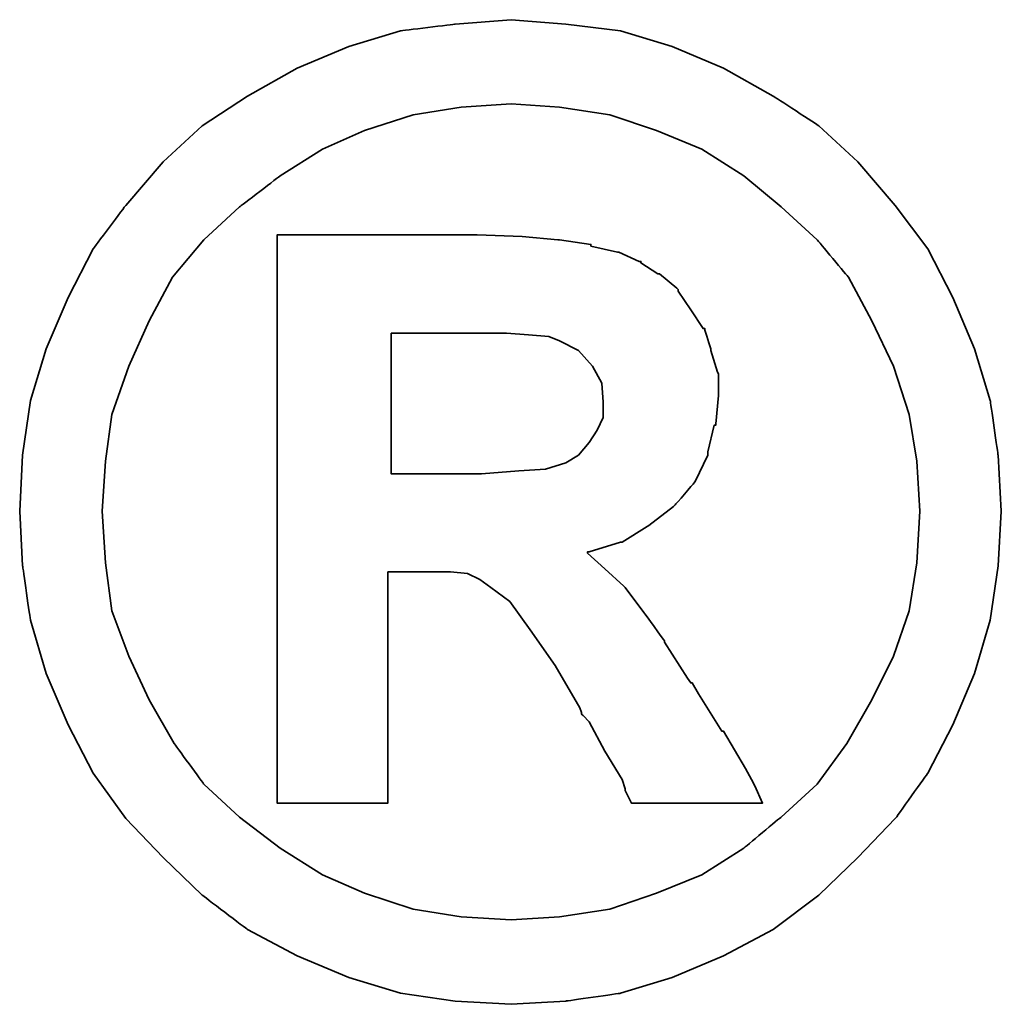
# Model space of a CAD drawing. Header units: inches. Extents: x 32 to 234, y 65 to 170.
# Tile 48 of 49: x 207.742 to 208.506, y 126.44 to 127.207. Entities that reach past the tile are written whole.
import ezdxf

# ---------------------------------------------------------------- set-up
doc = ezdxf.new("R2010")
doc.units = ezdxf.units.IN
doc.layers.add('DIM', color=4, linetype='Continuous')
doc.layers.add('layer 1', color=7, linetype='Continuous')

# ---------------------------------------------------------------- blocks, each defined once
blk = doc.blocks.new('TBI MOTION logo(完整正式版)')
at = {"layer": 'layer 1', "color": 22, "lineweight": 35}
for points, knots in [([(81.20634, 4.98624), (81.20634, 4.98624), (81.18649, 5.32862), (81.18649, 5.32862), (81.18649, 5.32862), (81.18649, 5.32862), (81.13886, 5.66206), (81.13886, 5.66206), (81.13886, 5.66206), (81.13886, 5.66206), (81.04359, 5.97764), (81.04359, 5.97764), (81.04359, 5.97764), (81.04359, 5.97764), (80.91061, 6.29124), (80.91061, 6.29124), (80.91061, 6.29124), (80.91061, 6.29124), (80.75778, 6.58697), (80.75778, 6.58697), (80.75778, 6.58697), (80.75778, 6.58697), (80.5593, 6.85294), (80.5593, 6.85294), (80.5593, 6.85294), (80.5593, 6.85294), (80.33105, 7.1189), (80.33105, 7.1189), (80.33105, 7.1189), (80.33105, 7.1189), (80.09287, 7.33921), (80.09287, 7.33921), (80.09287, 7.33921), (80.09287, 7.33921), (79.815, 7.51982), (79.815, 7.51982), (79.815, 7.51982), (79.815, 7.51982), (79.51133, 7.69051), (79.51133, 7.69051), (79.51133, 7.69051), (79.51133, 7.69051), (79.19773, 7.8235), (79.19773, 7.8235), (79.19773, 7.8235), (79.19773, 7.8235), (78.88215, 7.91877), (78.88215, 7.91877), (78.88215, 7.91877), (78.88215, 7.91877), (78.54871, 7.95846), (78.54871, 7.95846), (78.54871, 7.95846), (78.54871, 7.95846), (78.21526, 7.98625), (78.21526, 7.98625), (78.21526, 7.98625), (78.21526, 7.98625), (77.87388, 7.95846), (77.87388, 7.95846), (77.87388, 7.95846), (77.87388, 7.95846), (77.54044, 7.91877), (77.54044, 7.91877), (77.54044, 7.91877), (77.54044, 7.91877), (77.22485, 7.8235), (77.22485, 7.8235), (77.22485, 7.8235), (77.22485, 7.8235), (76.91027, 7.69051), (76.91027, 7.69051), (76.91027, 7.69051), (76.91027, 7.69051), (76.6056, 7.51982), (76.6056, 7.51982), (76.6056, 7.51982), (76.6056, 7.51982), (76.32972, 7.33921), (76.32972, 7.33921), (76.32972, 7.33921), (76.32972, 7.33921), (76.09154, 7.1189), (76.09154, 7.1189), (76.09154, 7.1189), (76.09154, 7.1189), (75.86329, 6.85294), (75.86329, 6.85294), (75.86329, 6.85294), (75.86329, 6.85294), (75.66382, 6.58697), (75.66382, 6.58697), (75.66382, 6.58697), (75.66382, 6.58697), (75.51099, 6.29124), (75.51099, 6.29124), (75.51099, 6.29124), (75.51099, 6.29124), (75.37702, 5.97764), (75.37702, 5.97764), (75.37702, 5.97764), (75.37702, 5.97764), (75.28175, 5.66206), (75.28175, 5.66206), (75.28175, 5.66206), (75.28175, 5.66206), (75.23411, 5.32862), (75.23411, 5.32862), (75.23411, 5.32862), (75.23411, 5.32862), (75.21625, 4.98624), (75.21625, 4.98624), (75.21625, 4.98624), (75.21625, 4.98624), (75.23411, 4.6528), (75.23411, 4.6528), (75.23411, 4.6528), (75.23411, 4.6528), (75.28175, 4.32035), (75.28175, 4.32035), (75.28175, 4.32035), (75.28175, 4.32035), (75.37702, 3.99583), (75.37702, 3.99583), (75.37702, 3.99583), (75.37702, 3.99583), (75.51099, 3.68224), (75.51099, 3.68224), (75.51099, 3.68224), (75.51099, 3.68224), (75.66382, 3.38749), (75.66382, 3.38749), (75.66382, 3.38749), (75.66382, 3.38749), (75.86329, 3.10963), (75.86329, 3.10963), (75.86329, 3.10963), (75.86329, 3.10963), (76.09154, 2.87145), (76.09154, 2.87145), (76.09154, 2.87145), (76.09154, 2.87145), (76.32972, 2.6432), (76.32972, 2.6432), (76.32972, 2.6432), (76.32972, 2.6432), (76.6056, 2.43381), (76.6056, 2.43381), (76.6056, 2.43381), (76.6056, 2.43381), (76.91027, 2.27205), (76.91027, 2.27205), (76.91027, 2.27205), (76.91027, 2.27205), (77.22485, 2.13906), (77.22485, 2.13906), (77.22485, 2.13906), (77.22485, 2.13906), (77.54044, 2.0438), (77.54044, 2.0438), (77.54044, 2.0438), (77.54044, 2.0438), (77.87388, 1.99616), (77.87388, 1.99616), (77.87388, 1.99616), (77.87388, 1.99616), (78.21526, 1.97631), (78.21526, 1.97631), (78.21526, 1.97631), (78.21526, 1.97631), (78.54871, 1.99616), (78.54871, 1.99616), (78.54871, 1.99616), (78.54871, 1.99616), (78.88215, 2.0438), (78.88215, 2.0438), (78.88215, 2.0438), (78.88215, 2.0438), (79.19773, 2.13906), (79.19773, 2.13906), (79.19773, 2.13906), (79.19773, 2.13906), (79.51133, 2.27205), (79.51133, 2.27205), (79.51133, 2.27205), (79.51133, 2.27205), (79.815, 2.43381), (79.815, 2.43381), (79.815, 2.43381), (79.815, 2.43381), (80.09287, 2.6432), (80.09287, 2.6432), (80.09287, 2.6432), (80.09287, 2.6432), (80.33105, 2.87145), (80.33105, 2.87145), (80.33105, 2.87145), (80.33105, 2.87145), (80.5593, 3.10963), (80.5593, 3.10963), (80.5593, 3.10963), (80.5593, 3.10963), (80.75778, 3.38749), (80.75778, 3.38749), (80.75778, 3.38749), (80.75778, 3.38749), (80.91061, 3.68224), (80.91061, 3.68224), (80.91061, 3.68224), (80.91061, 3.68224), (81.04359, 3.99583), (81.04359, 3.99583), (81.04359, 3.99583), (81.04359, 3.99583), (81.13886, 4.32035), (81.13886, 4.32035), (81.13886, 4.32035), (81.13886, 4.32035), (81.18649, 4.6528), (81.18649, 4.6528), (81.18649, 4.6528), (81.18649, 4.6528), (81.20634, 4.98624), (81.20634, 4.98624)], [0, 0, 0, 0, 0.0178571, 0.0178571, 0.0178571, 0.0178572, 0.0357143, 0.0357143, 0.0357143, 0.0357143, 0.0535714, 0.0535714, 0.0535714, 0.0535714, 0.0714286, 0.0714286, 0.0714286, 0.0714286, 0.0892857, 0.0892857, 0.0892857, 0.0892857, 0.1071429, 0.1071429, 0.1071429, 0.1071429, 0.125, 0.125, 0.125, 0.125, 0.1428571, 0.1428571, 0.1428571, 0.1428572, 0.1607143, 0.1607143, 0.1607143, 0.1607143, 0.1785714, 0.1785714, 0.1785714, 0.1785714, 0.1964286, 0.1964286, 0.1964286, 0.1964286, 0.2142857, 0.2142857, 0.2142857, 0.2142857, 0.2321429, 0.2321429, 0.2321429, 0.2321429, 0.25, 0.25, 0.25, 0.25, 0.2678571, 0.2678571, 0.2678571, 0.2678572, 0.2857143, 0.2857143, 0.2857143, 0.2857143, 0.3035714, 0.3035714, 0.3035714, 0.3035714, 0.3214286, 0.3214286, 0.3214286, 0.3214286, 0.3392857, 0.3392857, 0.3392857, 0.3392857, 0.3571429, 0.3571429, 0.3571429, 0.3571429, 0.375, 0.375, 0.375, 0.375, 0.3928571, 0.3928571, 0.3928571, 0.3928572, 0.4107143, 0.4107143, 0.4107143, 0.4107143, 0.4285714, 0.4285714, 0.4285714, 0.4285714, 0.4464286, 0.4464286, 0.4464286, 0.4464286, 0.4642857, 0.4642857, 0.4642857, 0.4642857, 0.4821429, 0.4821429, 0.4821429, 0.4821429, 0.5, 0.5, 0.5, 0.5, 0.5178571, 0.5178571, 0.5178571, 0.5178572, 0.5357143, 0.5357143, 0.5357143, 0.5357143, 0.5535714, 0.5535714, 0.5535714, 0.5535714, 0.5714286, 0.5714286, 0.5714286, 0.5714286, 0.5892857, 0.5892857, 0.5892857, 0.5892857, 0.6071429, 0.6071429, 0.6071429, 0.6071429, 0.625, 0.625, 0.625, 0.625, 0.6428571, 0.6428571, 0.6428571, 0.6428572, 0.6607143, 0.6607143, 0.6607143, 0.6607143, 0.6785714, 0.6785714, 0.6785714, 0.6785714, 0.6964286, 0.6964286, 0.6964286, 0.6964286, 0.7142857, 0.7142857, 0.7142857, 0.7142857, 0.7321429, 0.7321429, 0.7321429, 0.7321429, 0.75, 0.75, 0.75, 0.75, 0.7678571, 0.7678571, 0.7678571, 0.7678572, 0.7857143, 0.7857143, 0.7857143, 0.7857143, 0.8035714, 0.8035714, 0.8035714, 0.8035714, 0.8214286, 0.8214286, 0.8214286, 0.8214286, 0.8392857, 0.8392857, 0.8392857, 0.8392857, 0.8571429, 0.8571429, 0.8571429, 0.8571429, 0.875, 0.875, 0.875, 0.875, 0.8928571, 0.8928571, 0.8928571, 0.8928572, 0.9107143, 0.9107143, 0.9107143, 0.9107143, 0.9285714, 0.9285714, 0.9285714, 0.9285714, 0.9464286, 0.9464286, 0.9464286, 0.9464286, 0.9642857, 0.9642857, 0.9642857, 0.9642857, 0.9821429, 0.9821429, 0.9821429, 0.9821429, 1, 1, 1, 1]), ([(80.71014, 4.98624), (80.71014, 4.98624), (80.69129, 5.29091), (80.69129, 5.29091), (80.69129, 5.29091), (80.69129, 5.29091), (80.64464, 5.57672), (80.64464, 5.57672), (80.64464, 5.57672), (80.64464, 5.57672), (80.54937, 5.87245), (80.54937, 5.87245), (80.54937, 5.87245), (80.54937, 5.87245), (80.41639, 6.14833), (80.41639, 6.14833), (80.41639, 6.14833), (80.41639, 6.14833), (80.27349, 6.41429), (80.27349, 6.41429), (80.27349, 6.41429), (80.27349, 6.41429), (80.08295, 6.64255), (80.08295, 6.64255), (80.08295, 6.64255), (80.08295, 6.64255), (79.86264, 6.84301), (79.86264, 6.84301), (79.86264, 6.84301), (79.86264, 6.84301), (79.63439, 7.03355), (79.63439, 7.03355), (79.63439, 7.03355), (79.63439, 7.03355), (79.37835, 7.1963), (79.37835, 7.1963), (79.37835, 7.1963), (79.37835, 7.1963), (79.10246, 7.30944), (79.10246, 7.30944), (79.10246, 7.30944), (79.10246, 7.30944), (78.81665, 7.40471), (78.81665, 7.40471), (78.81665, 7.40471), (78.81665, 7.40471), (78.511, 7.45234), (78.511, 7.45234), (78.511, 7.45234), (78.511, 7.45234), (78.21526, 7.47219), (78.21526, 7.47219), (78.21526, 7.47219), (78.21526, 7.47219), (77.9106, 7.45234), (77.9106, 7.45234), (77.9106, 7.45234), (77.9106, 7.45234), (77.61685, 7.40471), (77.61685, 7.40471), (77.61685, 7.40471), (77.61685, 7.40471), (77.32012, 7.30944), (77.32012, 7.30944), (77.32012, 7.30944), (77.32012, 7.30944), (77.06309, 7.1963), (77.06309, 7.1963), (77.06309, 7.1963), (77.06309, 7.1963), (76.80606, 7.03355), (76.80606, 7.03355), (76.80606, 7.03355), (76.80606, 7.03355), (76.55797, 6.84301), (76.55797, 6.84301), (76.55797, 6.84301), (76.55797, 6.84301), (76.34063, 6.64255), (76.34063, 6.64255), (76.34063, 6.64255), (76.34063, 6.64255), (76.1491, 6.41429), (76.1491, 6.41429), (76.1491, 6.41429), (76.1491, 6.41429), (76.0062, 6.14833), (76.0062, 6.14833), (76.0062, 6.14833), (76.0062, 6.14833), (75.88314, 5.87245), (75.88314, 5.87245), (75.88314, 5.87245), (75.88314, 5.87245), (75.77794, 5.57672), (75.77794, 5.57672), (75.77794, 5.57672), (75.77794, 5.57672), (75.73924, 5.29091), (75.73924, 5.29091), (75.73924, 5.29091), (75.73924, 5.29091), (75.72039, 4.98624), (75.72039, 4.98624), (75.72039, 4.98624), (75.72039, 4.98624), (75.73924, 4.67165), (75.73924, 4.67165), (75.73924, 4.67165), (75.73924, 4.67165), (75.77794, 4.37791), (75.77794, 4.37791), (75.77794, 4.37791), (75.77794, 4.37791), (75.88314, 4.10102), (75.88314, 4.10102), (75.88314, 4.10102), (75.88314, 4.10102), (76.0062, 3.83407), (76.0062, 3.83407), (76.0062, 3.83407), (76.0062, 3.83407), (76.15902, 3.56811), (76.15902, 3.56811), (76.15902, 3.56811), (76.15902, 3.56811), (76.34063, 3.32001), (76.34063, 3.32001), (76.34063, 3.32001), (76.34063, 3.32001), (76.55797, 3.11955), (76.55797, 3.11955), (76.55797, 3.11955), (76.55797, 3.11955), (76.80606, 2.92901), (76.80606, 2.92901), (76.80606, 2.92901), (76.80606, 2.92901), (77.06309, 2.76725), (77.06309, 2.76725), (77.06309, 2.76725), (77.06309, 2.76725), (77.32012, 2.65412), (77.32012, 2.65412), (77.32012, 2.65412), (77.32012, 2.65412), (77.61685, 2.55786), (77.61685, 2.55786), (77.61685, 2.55786), (77.61685, 2.55786), (77.9106, 2.51022), (77.9106, 2.51022), (77.9106, 2.51022), (77.9106, 2.51022), (78.21526, 2.49137), (78.21526, 2.49137), (78.21526, 2.49137), (78.21526, 2.49137), (78.511, 2.51022), (78.511, 2.51022), (78.511, 2.51022), (78.511, 2.51022), (78.81665, 2.55786), (78.81665, 2.55786), (78.81665, 2.55786), (78.81665, 2.55786), (79.10246, 2.65412), (79.10246, 2.65412), (79.10246, 2.65412), (79.10246, 2.65412), (79.37835, 2.76725), (79.37835, 2.76725), (79.37835, 2.76725), (79.37835, 2.76725), (79.63439, 2.92901), (79.63439, 2.92901), (79.63439, 2.92901), (79.63439, 2.92901), (79.86264, 3.11955), (79.86264, 3.11955), (79.86264, 3.11955), (79.86264, 3.11955), (80.08295, 3.32001), (80.08295, 3.32001), (80.08295, 3.32001), (80.08295, 3.32001), (80.26356, 3.56811), (80.26356, 3.56811), (80.26356, 3.56811), (80.26356, 3.56811), (80.41639, 3.83407), (80.41639, 3.83407), (80.41639, 3.83407), (80.41639, 3.83407), (80.54937, 4.10102), (80.54937, 4.10102), (80.54937, 4.10102), (80.54937, 4.10102), (80.64464, 4.37791), (80.64464, 4.37791), (80.64464, 4.37791), (80.64464, 4.37791), (80.69129, 4.67165), (80.69129, 4.67165), (80.69129, 4.67165), (80.69129, 4.67165), (80.71014, 4.98624), (80.71014, 4.98624)], [0, 0, 0, 0, 0.0192308, 0.0192308, 0.0192308, 0.0192308, 0.0384615, 0.0384615, 0.0384615, 0.0384615, 0.0576923, 0.0576923, 0.0576923, 0.0576923, 0.0769231, 0.0769231, 0.0769231, 0.0769231, 0.0961538, 0.0961538, 0.0961538, 0.0961539, 0.1153846, 0.1153846, 0.1153846, 0.1153846, 0.1346154, 0.1346154, 0.1346154, 0.1346154, 0.1538462, 0.1538462, 0.1538462, 0.1538462, 0.1730769, 0.1730769, 0.1730769, 0.1730769, 0.1923077, 0.1923077, 0.1923077, 0.1923077, 0.2115385, 0.2115385, 0.2115385, 0.2115385, 0.2307692, 0.2307692, 0.2307692, 0.2307692, 0.25, 0.25, 0.25, 0.25, 0.2692308, 0.2692308, 0.2692308, 0.2692308, 0.2884615, 0.2884615, 0.2884615, 0.2884615, 0.3076923, 0.3076923, 0.3076923, 0.3076923, 0.3269231, 0.3269231, 0.3269231, 0.3269231, 0.3461538, 0.3461538, 0.3461538, 0.3461539, 0.3653846, 0.3653846, 0.3653846, 0.3653846, 0.3846154, 0.3846154, 0.3846154, 0.3846154, 0.4038462, 0.4038462, 0.4038462, 0.4038462, 0.4230769, 0.4230769, 0.4230769, 0.4230769, 0.4423077, 0.4423077, 0.4423077, 0.4423077, 0.4615385, 0.4615385, 0.4615385, 0.4615385, 0.4807692, 0.4807692, 0.4807692, 0.4807692, 0.5, 0.5, 0.5, 0.5, 0.5192308, 0.5192308, 0.5192308, 0.5192308, 0.5384615, 0.5384615, 0.5384615, 0.5384615, 0.5576923, 0.5576923, 0.5576923, 0.5576923, 0.5769231, 0.5769231, 0.5769231, 0.5769231, 0.5961538, 0.5961538, 0.5961538, 0.5961539, 0.6153846, 0.6153846, 0.6153846, 0.6153846, 0.6346154, 0.6346154, 0.6346154, 0.6346154, 0.6538462, 0.6538462, 0.6538462, 0.6538462, 0.6730769, 0.6730769, 0.6730769, 0.6730769, 0.6923077, 0.6923077, 0.6923077, 0.6923077, 0.7115385, 0.7115385, 0.7115385, 0.7115385, 0.7307692, 0.7307692, 0.7307692, 0.7307692, 0.75, 0.75, 0.75, 0.75, 0.7692308, 0.7692308, 0.7692308, 0.7692308, 0.7884615, 0.7884615, 0.7884615, 0.7884615, 0.8076923, 0.8076923, 0.8076923, 0.8076923, 0.8269231, 0.8269231, 0.8269231, 0.8269231, 0.8461538, 0.8461538, 0.8461538, 0.8461539, 0.8653846, 0.8653846, 0.8653846, 0.8653846, 0.8846154, 0.8846154, 0.8846154, 0.8846154, 0.9038462, 0.9038462, 0.9038462, 0.9038462, 0.9230769, 0.9230769, 0.9230769, 0.9230769, 0.9423077, 0.9423077, 0.9423077, 0.9423077, 0.9615385, 0.9615385, 0.9615385, 0.9615385, 0.9807692, 0.9807692, 0.9807692, 0.9807692, 1, 1, 1, 1]), ([(76.78721, 3.2823), (76.78721, 3.2823), (76.78721, 3.32001), (76.78721, 3.32001), (76.78721, 3.32001), (76.78721, 3.32001), (76.78721, 3.42422), (76.78721, 3.42422), (76.78721, 3.42422), (76.78721, 3.42422), (76.78721, 3.59689), (76.78721, 3.59689), (76.78721, 3.59689), (76.78721, 3.59689), (76.78721, 3.80529), (76.78721, 3.80529), (76.78721, 3.80529), (76.78721, 3.80529), (76.78721, 4.0524), (76.78721, 4.0524), (76.78721, 4.0524), (76.78721, 4.0524), (76.78721, 4.32035), (76.78721, 4.32035), (76.78721, 4.32035), (76.78721, 4.32035), (76.78721, 4.92868), (76.78721, 4.92868), (76.78721, 4.92868), (76.78721, 4.92868), (76.78721, 5.53801), (76.78721, 5.53801), (76.78721, 5.53801), (76.78721, 5.53801), (76.78721, 5.82482), (76.78721, 5.82482), (76.78721, 5.82482), (76.78721, 5.82482), (76.78721, 6.07291), (76.78721, 6.07291), (76.78721, 6.07291), (76.78721, 6.07291), (76.78721, 6.30017), (76.78721, 6.30017), (76.78721, 6.30017), (76.78721, 6.30017), (76.78721, 6.45399), (76.78721, 6.45399), (76.78721, 6.45399), (76.78721, 6.45399), (76.78721, 6.5572), (76.78721, 6.5572), (76.78721, 6.5572), (76.78721, 6.5572), (76.78721, 6.59689), (76.78721, 6.59689), (76.78721, 6.59689), (76.78721, 6.59689), (76.78721, 6.67232), (76.78721, 6.67232), (76.78721, 6.67232), (76.78721, 6.67232), (76.8537, 6.67232), (76.8537, 6.67232), (76.8537, 6.67232), (76.8537, 6.67232), (76.87355, 6.67232), (76.87355, 6.67232), (76.87355, 6.67232), (76.87355, 6.67232), (76.91027, 6.67232), (76.91027, 6.67232), (76.91027, 6.67232), (76.91027, 6.67232), (77.04424, 6.67232), (77.04424, 6.67232), (77.04424, 6.67232), (77.04424, 6.67232), (77.22485, 6.67232), (77.22485, 6.67232), (77.22485, 6.67232), (77.22485, 6.67232), (77.43524, 6.67232), (77.43524, 6.67232), (77.43524, 6.67232), (77.43524, 6.67232), (77.65357, 6.67232), (77.65357, 6.67232), (77.65357, 6.67232), (77.65357, 6.67232), (77.82625, 6.67232), (77.82625, 6.67232), (77.82625, 6.67232), (77.82625, 6.67232), (77.94037, 6.67232), (77.94037, 6.67232), (77.94037, 6.67232), (77.94037, 6.67232), (77.97709, 6.67232), (77.97709, 6.67232), (77.97709, 6.67232), (77.97709, 6.67232), (77.99694, 6.67232), (77.99694, 6.67232), (77.99694, 6.67232), (77.99694, 6.67232), (78.00686, 6.67232), (78.00686, 6.67232), (78.00686, 6.67232), (78.00686, 6.67232), (78.28275, 6.6624), (78.28275, 6.6624), (78.28275, 6.6624), (78.28275, 6.6624), (78.50107, 6.64255), (78.50107, 6.64255), (78.50107, 6.64255), (78.50107, 6.64255), (78.511, 6.64255), (78.511, 6.64255), (78.511, 6.64255), (78.511, 6.64255), (78.70154, 6.61476), (78.70154, 6.61476), (78.70154, 6.61476), (78.70154, 6.61476), (78.70154, 6.60483), (78.70154, 6.60483), (78.70154, 6.60483), (78.70154, 6.60483), (78.86429, 6.56713), (78.86429, 6.56713), (78.86429, 6.56713), (78.86429, 6.56713), (78.87223, 6.56713), (78.87223, 6.56713), (78.87223, 6.56713), (78.87223, 6.56713), (78.99727, 6.51056), (78.99727, 6.51056), (78.99727, 6.51056), (78.99727, 6.51056), (79.00719, 6.51056), (79.00719, 6.51056), (79.00719, 6.51056), (79.00719, 6.51056), (79.00719, 6.50162), (79.00719, 6.50162), (79.00719, 6.50162), (79.00719, 6.50162), (79.1104, 6.43415), (79.1104, 6.43415), (79.1104, 6.43415), (79.1104, 6.43415), (79.12132, 6.43415), (79.12132, 6.43415), (79.12132, 6.43415), (79.12132, 6.43415), (79.22552, 6.34781), (79.22552, 6.34781), (79.22552, 6.34781), (79.22552, 6.34781), (79.23544, 6.33888), (79.23544, 6.33888), (79.23544, 6.33888), (79.23544, 6.33888), (79.23544, 6.32895), (79.23544, 6.32895), (79.23544, 6.32895), (79.23544, 6.32895), (79.31087, 6.21483), (79.31087, 6.21483), (79.31087, 6.21483), (79.31087, 6.21483), (79.38629, 6.1007), (79.38629, 6.1007), (79.38629, 6.1007), (79.38629, 6.1007), (79.3972, 6.1007), (79.3972, 6.1007), (79.3972, 6.1007), (79.3972, 6.1007), (79.3972, 6.09078), (79.3972, 6.09078), (79.3972, 6.09078), (79.3972, 6.09078), (79.43392, 5.97764), (79.43392, 5.97764), (79.43392, 5.97764), (79.43392, 5.97764), (79.43392, 5.96772), (79.43392, 5.96772), (79.43392, 5.96772), (79.43392, 5.96772), (79.47362, 5.83474), (79.47362, 5.83474), (79.47362, 5.83474), (79.47362, 5.83474), (79.48156, 5.82482), (79.48156, 5.82482), (79.48156, 5.82482), (79.48156, 5.82482), (79.48156, 5.69977), (79.48156, 5.69977), (79.48156, 5.69977), (79.48156, 5.69977), (79.48156, 5.69183), (79.48156, 5.69183), (79.48156, 5.69183), (79.48156, 5.69183), (79.4637, 5.51915), (79.4637, 5.51915), (79.4637, 5.51915), (79.4637, 5.51915), (79.4637, 5.51122), (79.4637, 5.51122), (79.4637, 5.51122), (79.4637, 5.51122), (79.45377, 5.51122), (79.45377, 5.51122), (79.45377, 5.51122), (79.45377, 5.51122), (79.41507, 5.34847), (79.41507, 5.34847), (79.41507, 5.34847), (79.41507, 5.34847), (79.41507, 5.33854), (79.41507, 5.33854), (79.41507, 5.33854), (79.41507, 5.33854), (79.41507, 5.32862), (79.41507, 5.32862), (79.41507, 5.32862), (79.41507, 5.32862), (79.33865, 5.16785), (79.33865, 5.16785), (79.33865, 5.16785), (79.33865, 5.16785), (79.33071, 5.15693), (79.33071, 5.15693), (79.33071, 5.15693), (79.33071, 5.15693), (79.2156, 5.02495), (79.2156, 5.02495), (79.2156, 5.02495), (79.2156, 5.02495), (79.20567, 5.01502), (79.20567, 5.01502), (79.20567, 5.01502), (79.20567, 5.01502), (79.05483, 4.89991), (79.05483, 4.89991), (79.05483, 4.89991), (79.05483, 4.89991), (79.04491, 4.89197), (79.04491, 4.89197), (79.04491, 4.89197), (79.04491, 4.89197), (78.89208, 4.7967), (78.89208, 4.7967), (78.89208, 4.7967), (78.89208, 4.7967), (78.88215, 4.7967), (78.88215, 4.7967), (78.88215, 4.7967), (78.88215, 4.7967), (78.69161, 4.73913), (78.69161, 4.73913), (78.69161, 4.73913), (78.69161, 4.73913), (78.68169, 4.73913), (78.68169, 4.73913), (78.68169, 4.73913), (78.68169, 4.73913), (78.68169, 4.72921), (78.68169, 4.72921), (78.68169, 4.72921), (78.68169, 4.72921), (78.78688, 4.63394), (78.78688, 4.63394), (78.78688, 4.63394), (78.78688, 4.63394), (78.902, 4.52875), (78.902, 4.52875), (78.902, 4.52875), (78.902, 4.52875), (78.91093, 4.52081), (78.91093, 4.52081), (78.91093, 4.52081), (78.91093, 4.52081), (79.02506, 4.36798), (79.02506, 4.36798), (79.02506, 4.36798), (79.02506, 4.36798), (79.1501, 4.1953), (79.1501, 4.1953), (79.1501, 4.1953), (79.1501, 4.1953), (79.1501, 4.18736), (79.1501, 4.18736), (79.1501, 4.18736), (79.1501, 4.18736), (79.29201, 3.96705), (79.29201, 3.96705), (79.29201, 3.96705), (79.29201, 3.96705), (79.31087, 3.93828), (79.31087, 3.93828), (79.31087, 3.93828), (79.31087, 3.93828), (79.32079, 3.93828), (79.32079, 3.93828), (79.32079, 3.93828), (79.32079, 3.93828), (79.3585, 3.87178), (79.3585, 3.87178), (79.3585, 3.87178), (79.3585, 3.87178), (79.50141, 3.64353), (79.50141, 3.64353), (79.50141, 3.64353), (79.50141, 3.64353), (79.51133, 3.64353), (79.51133, 3.64353), (79.51133, 3.64353), (79.51133, 3.64353), (79.64431, 3.41528), (79.64431, 3.41528), (79.64431, 3.41528), (79.64431, 3.41528), (79.68202, 3.3478), (79.68202, 3.3478), (79.68202, 3.3478), (79.68202, 3.3478), (79.70187, 3.31009), (79.70187, 3.31009), (79.70187, 3.31009), (79.70187, 3.31009), (79.7495, 3.2049), (79.7495, 3.2049), (79.7495, 3.2049), (79.7495, 3.2049), (79.64431, 3.2049), (79.64431, 3.2049), (79.64431, 3.2049), (79.64431, 3.2049), (79.62546, 3.2049), (79.62546, 3.2049), (79.62546, 3.2049), (79.62546, 3.2049), (79.53912, 3.2049), (79.53912, 3.2049), (79.53912, 3.2049), (79.53912, 3.2049), (79.31087, 3.2049), (79.31087, 3.2049), (79.31087, 3.2049), (79.31087, 3.2049), (79.08262, 3.2049), (79.08262, 3.2049), (79.08262, 3.2049), (79.08262, 3.2049), (79.00719, 3.2049), (79.00719, 3.2049), (79.00719, 3.2049), (79.00719, 3.2049), (78.98735, 3.2049), (78.98735, 3.2049), (78.98735, 3.2049), (78.98735, 3.2049), (78.94964, 3.2049), (78.94964, 3.2049), (78.94964, 3.2049), (78.94964, 3.2049), (78.92979, 3.24459), (78.92979, 3.24459), (78.92979, 3.24459), (78.92979, 3.24459), (78.91093, 3.2823), (78.91093, 3.2823), (78.91093, 3.2823), (78.91093, 3.2823), (78.91093, 3.29223), (78.91093, 3.29223), (78.91093, 3.29223), (78.91093, 3.29223), (78.89208, 3.3478), (78.89208, 3.3478), (78.89208, 3.3478), (78.89208, 3.3478), (78.78688, 3.52048), (78.78688, 3.52048), (78.78688, 3.52048), (78.78688, 3.52048), (78.69161, 3.7001), (78.69161, 3.7001), (78.69161, 3.7001), (78.69161, 3.7001), (78.6539, 3.7388), (78.6539, 3.7388), (78.6539, 3.7388), (78.6539, 3.7388), (78.64398, 3.74873), (78.64398, 3.74873), (78.64398, 3.74873), (78.64398, 3.74873), (78.64398, 3.75766), (78.64398, 3.75766), (78.64398, 3.75766), (78.64398, 3.75766), (78.63405, 3.78644), (78.63405, 3.78644), (78.63405, 3.78644), (78.63405, 3.78644), (78.48321, 4.04347), (78.48321, 4.04347), (78.48321, 4.04347), (78.48321, 4.04347), (78.33038, 4.2618), (78.33038, 4.2618), (78.33038, 4.2618), (78.33038, 4.2618), (78.20732, 4.43447), (78.20732, 4.43447), (78.20732, 4.43447), (78.20732, 4.43447), (78.09221, 4.52081), (78.09221, 4.52081), (78.09221, 4.52081), (78.09221, 4.52081), (78.02472, 4.56845), (78.02472, 4.56845), (78.02472, 4.56845), (78.02472, 4.56845), (77.9493, 4.60616), (77.9493, 4.60616), (77.9493, 4.60616), (77.9493, 4.60616), (77.8451, 4.61608), (77.8451, 4.61608), (77.8451, 4.61608), (77.8451, 4.61608), (77.71113, 4.61608), (77.71113, 4.61608), (77.71113, 4.61608), (77.71113, 4.61608), (77.69128, 4.61608), (77.69128, 4.61608), (77.69128, 4.61608), (77.69128, 4.61608), (77.67342, 4.61608), (77.67342, 4.61608), (77.67342, 4.61608), (77.67342, 4.61608), (77.5583, 4.61608), (77.5583, 4.61608), (77.5583, 4.61608), (77.5583, 4.61608), (77.46303, 4.61608), (77.46303, 4.61608), (77.46303, 4.61608), (77.46303, 4.61608), (77.46303, 4.54761), (77.46303, 4.54761), (77.46303, 4.54761), (77.46303, 4.54761), (77.46303, 4.47318), (77.46303, 4.47318), (77.46303, 4.47318), (77.46303, 4.47318), (77.46303, 4.24294), (77.46303, 4.24294), (77.46303, 4.24294), (77.46303, 4.24294), (77.46303, 3.99583), (77.46303, 3.99583), (77.46303, 3.99583), (77.46303, 3.99583), (77.46303, 3.72888), (77.46303, 3.72888), (77.46303, 3.72888), (77.46303, 3.72888), (77.46303, 3.51055), (77.46303, 3.51055), (77.46303, 3.51055), (77.46303, 3.51055), (77.46303, 3.42422), (77.46303, 3.42422), (77.46303, 3.42422), (77.46303, 3.42422), (77.46303, 3.35773), (77.46303, 3.35773), (77.46303, 3.35773), (77.46303, 3.35773), (77.46303, 3.30017), (77.46303, 3.30017), (77.46303, 3.30017), (77.46303, 3.30017), (77.46303, 3.2823), (77.46303, 3.2823), (77.46303, 3.2823), (77.46303, 3.2823), (77.46303, 3.2049), (77.46303, 3.2049), (77.46303, 3.2049), (77.46303, 3.2049), (77.39753, 3.2049), (77.39753, 3.2049), (77.39753, 3.2049), (77.39753, 3.2049), (77.37768, 3.2049), (77.37768, 3.2049), (77.37768, 3.2049), (77.37768, 3.2049), (77.32012, 3.2049), (77.32012, 3.2049), (77.32012, 3.2049), (77.32012, 3.2049), (77.12165, 3.2049), (77.12165, 3.2049), (77.12165, 3.2049), (77.12165, 3.2049), (76.94897, 3.2049), (76.94897, 3.2049), (76.94897, 3.2049), (76.94897, 3.2049), (76.8924, 3.2049), (76.8924, 3.2049), (76.8924, 3.2049), (76.8924, 3.2049), (76.8537, 3.2049), (76.8537, 3.2049), (76.8537, 3.2049), (76.8537, 3.2049), (76.78721, 3.2049), (76.78721, 3.2049), (76.78721, 3.2049), (76.78721, 3.2049), (76.78721, 3.2823), (76.78721, 3.2823)], [0, 0, 0, 0, 0.0074074, 0.0074074, 0.0074074, 0.0074074, 0.0148148, 0.0148148, 0.0148148, 0.0148148, 0.0222222, 0.0222222, 0.0222222, 0.0222222, 0.0296296, 0.0296296, 0.0296296, 0.0296296, 0.037037, 0.037037, 0.037037, 0.037037, 0.0444444, 0.0444444, 0.0444444, 0.0444445, 0.0518519, 0.0518519, 0.0518519, 0.0518519, 0.0592593, 0.0592593, 0.0592593, 0.0592593, 0.0666667, 0.0666667, 0.0666667, 0.0666667, 0.0740741, 0.0740741, 0.0740741, 0.0740741, 0.0814815, 0.0814815, 0.0814815, 0.0814815, 0.0888889, 0.0888889, 0.0888889, 0.0888889, 0.0962963, 0.0962963, 0.0962963, 0.0962963, 0.1037037, 0.1037037, 0.1037037, 0.1037037, 0.1111111, 0.1111111, 0.1111111, 0.1111111, 0.1185185, 0.1185185, 0.1185185, 0.1185185, 0.1259259, 0.1259259, 0.1259259, 0.1259259, 0.1333333, 0.1333333, 0.1333333, 0.1333333, 0.1407407, 0.1407407, 0.1407407, 0.1407408, 0.1481481, 0.1481481, 0.1481481, 0.1481482, 0.1555556, 0.1555556, 0.1555556, 0.1555556, 0.162963, 0.162963, 0.162963, 0.162963, 0.1703704, 0.1703704, 0.1703704, 0.1703704, 0.1777778, 0.1777778, 0.1777778, 0.1777778, 0.1851852, 0.1851852, 0.1851852, 0.1851852, 0.1925926, 0.1925926, 0.1925926, 0.1925926, 0.2, 0.2, 0.2, 0.2, 0.2074074, 0.2074074, 0.2074074, 0.2074074, 0.2148148, 0.2148148, 0.2148148, 0.2148148, 0.2222222, 0.2222222, 0.2222222, 0.2222222, 0.2296296, 0.2296296, 0.2296296, 0.2296296, 0.237037, 0.237037, 0.237037, 0.237037, 0.2444444, 0.2444444, 0.2444444, 0.2444445, 0.2518519, 0.2518519, 0.2518519, 0.2518519, 0.2592593, 0.2592593, 0.2592593, 0.2592593, 0.2666667, 0.2666667, 0.2666667, 0.2666667, 0.2740741, 0.2740741, 0.2740741, 0.2740741, 0.2814815, 0.2814815, 0.2814815, 0.2814815, 0.2888889, 0.2888889, 0.2888889, 0.2888889, 0.2962963, 0.2962963, 0.2962963, 0.2962963, 0.3037037, 0.3037037, 0.3037037, 0.3037037, 0.3111111, 0.3111111, 0.3111111, 0.3111111, 0.3185185, 0.3185185, 0.3185185, 0.3185185, 0.3259259, 0.3259259, 0.3259259, 0.3259259, 0.3333333, 0.3333333, 0.3333333, 0.3333333, 0.3407407, 0.3407407, 0.3407407, 0.3407408, 0.3481481, 0.3481481, 0.3481481, 0.3481482, 0.3555556, 0.3555556, 0.3555556, 0.3555556, 0.362963, 0.362963, 0.362963, 0.362963, 0.3703704, 0.3703704, 0.3703704, 0.3703704, 0.3777778, 0.3777778, 0.3777778, 0.3777778, 0.3851852, 0.3851852, 0.3851852, 0.3851852, 0.3925926, 0.3925926, 0.3925926, 0.3925926, 0.4, 0.4, 0.4, 0.4, 0.4074074, 0.4074074, 0.4074074, 0.4074074, 0.4148148, 0.4148148, 0.4148148, 0.4148148, 0.4222222, 0.4222222, 0.4222222, 0.4222222, 0.4296296, 0.4296296, 0.4296296, 0.4296296, 0.437037, 0.437037, 0.437037, 0.437037, 0.4444444, 0.4444444, 0.4444444, 0.4444445, 0.4518519, 0.4518519, 0.4518519, 0.4518519, 0.4592593, 0.4592593, 0.4592593, 0.4592593, 0.4666667, 0.4666667, 0.4666667, 0.4666667, 0.4740741, 0.4740741, 0.4740741, 0.4740741, 0.4814815, 0.4814815, 0.4814815, 0.4814815, 0.4888889, 0.4888889, 0.4888889, 0.4888889, 0.4962963, 0.4962963, 0.4962963, 0.4962963, 0.5037037, 0.5037037, 0.5037037, 0.5037037, 0.5111111, 0.5111111, 0.5111111, 0.5111111, 0.5185185, 0.5185185, 0.5185185, 0.5185185, 0.5259259, 0.5259259, 0.5259259, 0.5259259, 0.5333333, 0.5333333, 0.5333333, 0.5333333, 0.5407407, 0.5407407, 0.5407407, 0.5407408, 0.5481481, 0.5481481, 0.5481481, 0.5481482, 0.5555556, 0.5555556, 0.5555556, 0.5555556, 0.562963, 0.562963, 0.562963, 0.562963, 0.5703704, 0.5703704, 0.5703704, 0.5703704, 0.5777778, 0.5777778, 0.5777778, 0.5777778, 0.5851852, 0.5851852, 0.5851852, 0.5851852, 0.5925926, 0.5925926, 0.5925926, 0.5925926, 0.6, 0.6, 0.6, 0.6, 0.6074074, 0.6074074, 0.6074074, 0.6074074, 0.6148148, 0.6148148, 0.6148148, 0.6148148, 0.6222222, 0.6222222, 0.6222222, 0.6222222, 0.6296296, 0.6296296, 0.6296296, 0.6296296, 0.637037, 0.637037, 0.637037, 0.637037, 0.6444444, 0.6444444, 0.6444444, 0.6444445, 0.6518519, 0.6518519, 0.6518519, 0.6518519, 0.6592593, 0.6592593, 0.6592593, 0.6592593, 0.6666667, 0.6666667, 0.6666667, 0.6666667, 0.6740741, 0.6740741, 0.6740741, 0.6740741, 0.6814815, 0.6814815, 0.6814815, 0.6814815, 0.6888889, 0.6888889, 0.6888889, 0.6888889, 0.6962963, 0.6962963, 0.6962963, 0.6962963, 0.7037037, 0.7037037, 0.7037037, 0.7037037, 0.7111111, 0.7111111, 0.7111111, 0.7111111, 0.7185185, 0.7185185, 0.7185185, 0.7185185, 0.7259259, 0.7259259, 0.7259259, 0.7259259, 0.7333333, 0.7333333, 0.7333333, 0.7333333, 0.7407407, 0.7407407, 0.7407407, 0.7407408, 0.7481481, 0.7481481, 0.7481481, 0.7481482, 0.7555556, 0.7555556, 0.7555556, 0.7555556, 0.762963, 0.762963, 0.762963, 0.762963, 0.7703704, 0.7703704, 0.7703704, 0.7703704, 0.7777778, 0.7777778, 0.7777778, 0.7777778, 0.7851852, 0.7851852, 0.7851852, 0.7851852, 0.7925926, 0.7925926, 0.7925926, 0.7925926, 0.8, 0.8, 0.8, 0.8, 0.8074074, 0.8074074, 0.8074074, 0.8074074, 0.8148148, 0.8148148, 0.8148148, 0.8148148, 0.8222222, 0.8222222, 0.8222222, 0.8222222, 0.8296296, 0.8296296, 0.8296296, 0.8296296, 0.837037, 0.837037, 0.837037, 0.837037, 0.8444444, 0.8444444, 0.8444444, 0.8444445, 0.8518519, 0.8518519, 0.8518519, 0.8518519, 0.8592593, 0.8592593, 0.8592593, 0.8592593, 0.8666667, 0.8666667, 0.8666667, 0.8666667, 0.8740741, 0.8740741, 0.8740741, 0.8740741, 0.8814815, 0.8814815, 0.8814815, 0.8814815, 0.8888889, 0.8888889, 0.8888889, 0.8888889, 0.8962963, 0.8962963, 0.8962963, 0.8962963, 0.9037037, 0.9037037, 0.9037037, 0.9037037, 0.9111111, 0.9111111, 0.9111111, 0.9111111, 0.9185185, 0.9185185, 0.9185185, 0.9185185, 0.9259259, 0.9259259, 0.9259259, 0.9259259, 0.9333333, 0.9333333, 0.9333333, 0.9333333, 0.9407407, 0.9407407, 0.9407407, 0.9407408, 0.9481481, 0.9481481, 0.9481481, 0.9481482, 0.9555556, 0.9555556, 0.9555556, 0.9555556, 0.962963, 0.962963, 0.962963, 0.962963, 0.9703704, 0.9703704, 0.9703704, 0.9703704, 0.9777778, 0.9777778, 0.9777778, 0.9777778, 0.9851852, 0.9851852, 0.9851852, 0.9851852, 0.9925926, 0.9925926, 0.9925926, 0.9925926, 1, 1, 1, 1]), ([(77.48288, 6.07291), (77.48288, 6.07291), (77.48288, 5.99551), (77.48288, 5.99551), (77.48288, 5.99551), (77.48288, 5.99551), (77.48288, 5.82482), (77.48288, 5.82482), (77.48288, 5.82482), (77.48288, 5.82482), (77.48288, 5.63328), (77.48288, 5.63328), (77.48288, 5.63328), (77.48288, 5.63328), (77.48288, 5.46358), (77.48288, 5.46358), (77.48288, 5.46358), (77.48288, 5.46358), (77.48288, 5.29091), (77.48288, 5.29091), (77.48288, 5.29091), (77.48288, 5.29091), (77.48288, 5.21449), (77.48288, 5.21449), (77.48288, 5.21449), (77.48288, 5.21449), (77.50074, 5.21449), (77.50074, 5.21449), (77.50074, 5.21449), (77.50074, 5.21449), (77.71113, 5.21449), (77.71113, 5.21449), (77.71113, 5.21449), (77.71113, 5.21449), (77.94037, 5.21449), (77.94037, 5.21449), (77.94037, 5.21449), (77.94037, 5.21449), (78.01579, 5.21449), (78.01579, 5.21449), (78.01579, 5.21449), (78.01579, 5.21449), (78.03465, 5.21449), (78.03465, 5.21449), (78.03465, 5.21449), (78.03465, 5.21449), (78.2629, 5.23335), (78.2629, 5.23335), (78.2629, 5.23335), (78.2629, 5.23335), (78.42565, 5.24327), (78.42565, 5.24327), (78.42565, 5.24327), (78.42565, 5.24327), (78.54871, 5.28098), (78.54871, 5.28098), (78.54871, 5.28098), (78.54871, 5.28098), (78.62611, 5.32862), (78.62611, 5.32862), (78.62611, 5.32862), (78.62611, 5.32862), (78.69161, 5.40503), (78.69161, 5.40503), (78.69161, 5.40503), (78.69161, 5.40503), (78.73925, 5.48145), (78.73925, 5.48145), (78.73925, 5.48145), (78.73925, 5.48145), (78.77696, 5.55885), (78.77696, 5.55885), (78.77696, 5.55885), (78.77696, 5.55885), (78.77696, 5.65214), (78.77696, 5.65214), (78.77696, 5.65214), (78.77696, 5.65214), (78.76902, 5.76726), (78.76902, 5.76726), (78.76902, 5.76726), (78.76902, 5.76726), (78.71146, 5.87245), (78.71146, 5.87245), (78.71146, 5.87245), (78.71146, 5.87245), (78.62611, 5.96772), (78.62611, 5.96772), (78.62611, 5.96772), (78.62611, 5.96772), (78.511, 6.02528), (78.511, 6.02528), (78.511, 6.02528), (78.511, 6.02528), (78.44451, 6.05306), (78.44451, 6.05306), (78.44451, 6.05306), (78.44451, 6.05306), (78.32046, 6.06299), (78.32046, 6.06299), (78.32046, 6.06299), (78.32046, 6.06299), (78.18748, 6.07291), (78.18748, 6.07291), (78.18748, 6.07291), (78.18748, 6.07291), (77.99694, 6.07291), (77.99694, 6.07291), (77.99694, 6.07291), (77.99694, 6.07291), (77.97709, 6.07291), (77.97709, 6.07291), (77.97709, 6.07291), (77.97709, 6.07291), (77.90167, 6.07291), (77.90167, 6.07291), (77.90167, 6.07291), (77.90167, 6.07291), (77.69128, 6.07291), (77.69128, 6.07291), (77.69128, 6.07291), (77.69128, 6.07291), (77.50074, 6.07291), (77.50074, 6.07291), (77.50074, 6.07291), (77.50074, 6.07291), (77.48288, 6.07291), (77.48288, 6.07291)], [0, 0, 0, 0, 0.03125, 0.03125, 0.03125, 0.03125, 0.0625, 0.0625, 0.0625, 0.0625, 0.09375, 0.09375, 0.09375, 0.09375, 0.125, 0.125, 0.125, 0.125, 0.15625, 0.15625, 0.15625, 0.15625, 0.1875, 0.1875, 0.1875, 0.1875, 0.21875, 0.21875, 0.21875, 0.21875, 0.25, 0.25, 0.25, 0.25, 0.28125, 0.28125, 0.28125, 0.28125, 0.3125, 0.3125, 0.3125, 0.3125, 0.34375, 0.34375, 0.34375, 0.34375, 0.375, 0.375, 0.375, 0.375, 0.40625, 0.40625, 0.40625, 0.40625, 0.4375, 0.4375, 0.4375, 0.4375, 0.46875, 0.46875, 0.46875, 0.46875, 0.5, 0.5, 0.5, 0.5, 0.53125, 0.53125, 0.53125, 0.53125, 0.5625, 0.5625, 0.5625, 0.5625, 0.59375, 0.59375, 0.59375, 0.59375, 0.625, 0.625, 0.625, 0.625, 0.65625, 0.65625, 0.65625, 0.65625, 0.6875, 0.6875, 0.6875, 0.6875, 0.71875, 0.71875, 0.71875, 0.71875, 0.75, 0.75, 0.75, 0.75, 0.78125, 0.78125, 0.78125, 0.78125, 0.8125, 0.8125, 0.8125, 0.8125, 0.84375, 0.84375, 0.84375, 0.84375, 0.875, 0.875, 0.875, 0.875, 0.90625, 0.90625, 0.90625, 0.90625, 0.9375, 0.9375, 0.9375, 0.9375, 0.96875, 0.96875, 0.96875, 0.96875, 1, 1, 1, 1])]:
    blk.add_open_spline(points, degree=3, knots=knots, dxfattribs=at)

msp = doc.modelspace()

# ---------------------------------------------------------------- block references
at = {"layer": 'DIM', "xscale": 0.1275750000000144, "yscale": 0.1275750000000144, "zscale": 0.1275750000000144}
msp.add_blockref('TBI MOTION logo(完整正式版)', (198.14657, 126.18768), dxfattribs=at)

doc.saveas('drawing.dxf')
